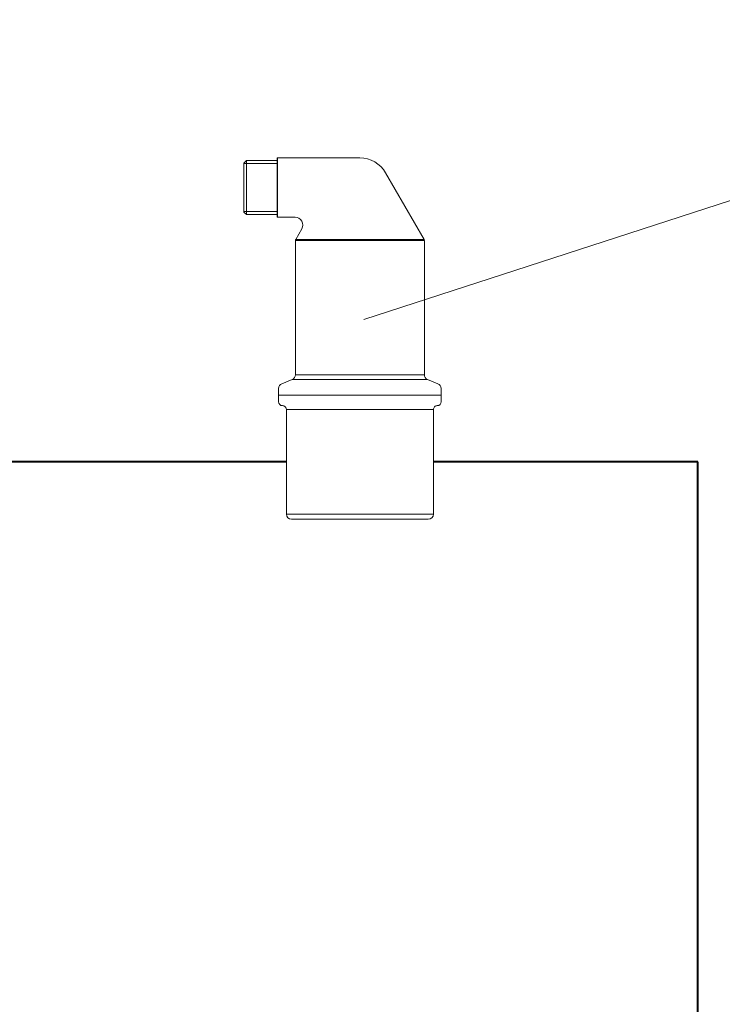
# Model space of a CAD drawing. Header units: millimetres. Extents: x 170 to 590, y -13 to 284.
# Tile 4 of 11: x 281.36 to 285.94, y 174.11 to 180.52. Entities that reach past the tile are written whole.
import ezdxf

# ---------------------------------------------------------------- set-up
doc = ezdxf.new("R2010")
doc.units = ezdxf.units.MM
for name, color, linetype, lineweight in [('CO ZASILANIE', 1, 'Continuous', 40), ('LINIE CIENKIE', 7, 'Continuous', 15), ('URZĄDZENIA', 7, 'Continuous', 20)]:
    doc.layers.add(name, color=color, linetype=linetype, lineweight=lineweight)

# ---------------------------------------------------------------- blocks, each defined once
blk = doc.blocks.new('separator powietrza')
at = {"color": 7, "ltscale": 0.0353553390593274}
for p, q in [((-1824.198613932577, -648.3775225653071), (-1824.168613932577, -648.3475225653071)), ((-1824.198613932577, -648.9461730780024), (-1824.168613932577, -648.9761730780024))]:
    blk.add_line(p, q, dxfattribs=at)
at = {"color": 7, "ltscale": 0.2369377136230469}
for p, q in [((-1824.198613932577, -648.3775225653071), (-1824.198613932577, -648.6618478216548)), ((-1824.198613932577, -648.6618478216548), (-1824.198613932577, -648.9461730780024))]:
    blk.add_line(p, q, dxfattribs=at)
at = {"color": 7, "ltscale": 0.025}
for p, q in [((-1824.198613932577, -648.3823830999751), (-1824.168613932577, -648.3823830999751)), ((-1824.198613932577, -648.9413125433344), (-1824.168613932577, -648.9413125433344))]:
    blk.add_line(p, q, dxfattribs=at)
at = {"color": 7, "ltscale": 0.2619377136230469}
for p, q in [((-1824.168613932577, -648.3475225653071), (-1824.168613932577, -648.6618478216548)), ((-1823.811614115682, -648.3475225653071), (-1823.811614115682, -648.6618478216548)), ((-1824.168613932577, -648.6618478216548), (-1824.168613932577, -648.9761730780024)), ((-1823.811614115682, -648.6618478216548), (-1823.811614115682, -648.9761730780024)), ((-1823.808613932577, -648.6618478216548), (-1823.808613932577, -648.9761730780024))]:
    blk.add_line(p, q, dxfattribs=at)
at = {"color": 7, "ltscale": 0.2974998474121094}
for p, q in [((-1823.811614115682, -648.3475225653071), (-1824.168613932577, -648.3475225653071)), ((-1824.168613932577, -648.3823830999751), (-1823.811614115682, -648.3823830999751)), ((-1824.168613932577, -648.9413125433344), (-1823.811614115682, -648.9413125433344)), ((-1823.811614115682, -648.9761730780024), (-1824.168613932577, -648.9761730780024))]:
    blk.add_line(p, q, dxfattribs=at)
at = {"color": 7, "ltscale": 0.0025001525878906}
for p, q in [((-1823.811614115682, -648.3823830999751), (-1823.808613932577, -648.3823830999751)), ((-1823.811614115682, -648.9413125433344), (-1823.808613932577, -648.9413125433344))]:
    blk.add_line(p, q, dxfattribs=at)
at = {"color": 7, "ltscale": 0.2849998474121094}
for p, q in [((-1823.808613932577, -648.3198480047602), (-1823.808613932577, -648.6618478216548)), ((-1823.808613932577, -648.6618478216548), (-1823.808613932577, -649.0038476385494))]:
    blk.add_line(p, q, dxfattribs=at)
at = {"color": 7, "ltscale": 0.2619354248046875}
blk.add_line((-1823.808613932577, -648.3475253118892), (-1823.808613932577, -648.6618478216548), dxfattribs=at)
at = {"color": 7, "ltscale": 0.2875}
for p, q in [((-1823.805613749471, -648.3168478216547), (-1823.805613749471, -648.6618478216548)), ((-1823.805613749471, -648.6618478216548), (-1823.805613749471, -649.0068478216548))]:
    blk.add_line(p, q, dxfattribs=at)
at = {"color": 7}
for p, q in [((-1822.848613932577, -648.3168478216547), (-1823.805613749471, -648.3168478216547)), ((-1822.549835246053, -648.4893478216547), (-1822.102633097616, -649.2639242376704)), ((-1823.598613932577, -649.2789242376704), (-1822.190427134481, -649.2789242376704)), ((-1823.598613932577, -649.2789242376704), (-1823.598613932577, -650.8368478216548)), ((-1823.594594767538, -649.2639242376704), (-1822.193954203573, -649.2639242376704)), ((-1822.098613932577, -649.2789242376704), (-1822.098613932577, -650.8368478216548)), ((-1823.635912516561, -650.892387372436), (-1822.157694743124, -650.892387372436)), ((-1823.598613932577, -650.8368478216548), (-1822.190427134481, -650.8368478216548)), ((-1822.848613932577, -651.0768478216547), (-1823.790613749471, -651.0768478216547)), ((-1823.790613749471, -651.0768478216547), (-1822.021931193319, -651.0768478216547)), ((-1821.906614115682, -651.0768478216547), (-1822.848613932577, -651.0768478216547)), ((-1821.993613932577, -651.2418478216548), (-1823.59894718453, -651.2418478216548)), ((-1821.993613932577, -652.4568478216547), (-1823.59894718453, -652.4568478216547)), ((-1822.053613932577, -652.5168478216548), (-1823.546292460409, -652.5168478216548))]:
    blk.add_line(p, q, dxfattribs=at)
at = {"color": 7, "ltscale": 0.1696311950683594}
blk.add_line((-1823.602056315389, -649.0068478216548), (-1823.805613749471, -649.0068478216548), dxfattribs=at)
at = {"color": 7, "ltscale": 0.1174681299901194}
blk.add_line((-1823.524113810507, -649.1418478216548), (-1823.594594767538, -649.2639242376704), dxfattribs=at)
at = {"color": 7, "ltscale": 0.0761009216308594}
blk.add_line((-1822.193954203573, -649.2639242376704), (-1822.102633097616, -649.2639242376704), dxfattribs=at)
at = {"color": 7, "ltscale": 0.0765110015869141}
for p, q in [((-1822.190427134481, -649.2789242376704), (-1822.098613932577, -649.2789242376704)), ((-1822.190427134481, -650.8368478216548), (-1822.098613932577, -650.8368478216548))]:
    blk.add_line(p, q, dxfattribs=at)
at = {"color": 7, "ltscale": 0.1083939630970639}
blk.add_line((-1823.635912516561, -650.892387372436), (-1823.756315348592, -650.941602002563), dxfattribs=at)
at = {"color": 7, "ltscale": 0.0803157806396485}
blk.add_line((-1822.157694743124, -650.892387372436), (-1822.061315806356, -650.892387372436), dxfattribs=at)
at = {"color": 7, "ltscale": 0.1083946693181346}
blk.add_line((-1822.061315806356, -650.892387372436), (-1821.940912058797, -650.941602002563), dxfattribs=at)
at = {"color": 7, "ltscale": 0.0639217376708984}
for p, q in [((-1823.793613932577, -650.9971415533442), (-1823.793613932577, -651.0738476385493)), ((-1821.903613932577, -650.9971415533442), (-1821.903613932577, -651.0738476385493))]:
    blk.add_line(p, q, dxfattribs=at)
at = {"color": 7, "ltscale": 0.0599998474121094}
for p, q in [((-1823.793613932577, -651.1518478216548), (-1823.793613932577, -651.0798480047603)), ((-1821.903613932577, -651.1518478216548), (-1821.903613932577, -651.0798480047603))]:
    blk.add_line(p, q, dxfattribs=at)
at = {"color": 7, "ltscale": 0.0960975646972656}
blk.add_line((-1822.021931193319, -651.0768478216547), (-1821.906614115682, -651.0768478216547), dxfattribs=at)
at = {"color": 7, "ltscale": 0.0872222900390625}
for p, q in [((-1823.59894718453, -651.2418478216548), (-1823.703613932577, -651.2418478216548)), ((-1823.59894718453, -652.4568478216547), (-1823.703613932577, -652.4568478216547))]:
    blk.add_line(p, q, dxfattribs=at)
at = {"color": 7, "ltscale": 0.2625}
for p, q in [((-1823.703613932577, -652.4568478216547), (-1823.703613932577, -651.2418478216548)), ((-1821.993613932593, -652.4568478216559), (-1821.993613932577, -651.2418478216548))]:
    blk.add_line(p, q, dxfattribs=at)
at = {"color": 7, "ltscale": 0.0811012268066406}
blk.add_line((-1823.546292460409, -652.5168478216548), (-1823.643613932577, -652.5168478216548), dxfattribs=at)
at = {"color": 7}
for centre, radius, start, end in [((-1823.811616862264, -648.344520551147), 0.003002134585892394, 270.0460851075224, 359.9539142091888), ((-1823.805611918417, -648.3198498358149), 0.003002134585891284, 90.04608411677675, 179.9539192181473), ((-1822.848613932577, -648.6618478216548), 0.3449999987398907, 29.9999983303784, 90.00000008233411), ((-1823.811616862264, -648.9791750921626), 0.003002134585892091, 0.0460807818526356, 89.95391588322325), ((-1823.805611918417, -649.0038458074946), 0.003002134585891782, 180.0460857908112, 269.9539148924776), ((-1823.602056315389, -649.0968478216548), 0.0900000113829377, 330.0000103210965, 89.999992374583), ((-1823.568613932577, -649.2789242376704), 0.03000000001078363, 150.0000016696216, 180.0000025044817), ((-1822.128613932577, -649.2789242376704), 0.03000000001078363, 359.9999974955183, 29.9999983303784), ((-1823.733613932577, -650.9971415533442), 0.06000000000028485, 112.2322777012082, 180.0000025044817), ((-1823.658613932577, -650.8368478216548), 0.05999999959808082, 292.2322743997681, 359.9999974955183), ((-1822.038613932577, -650.8368478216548), 0.05999999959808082, 180.0000025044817, 247.7677256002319), ((-1821.963613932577, -650.9971415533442), 0.06000000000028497, 359.9999974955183, 67.76772229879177), ((-1823.790611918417, -651.073845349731), 0.003002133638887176, 180.0460653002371, 269.9539285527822), ((-1823.790611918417, -651.0798502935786), 0.003002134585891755, 90.04608411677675, 179.9539192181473), ((-1823.748613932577, -651.1518478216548), 0.04499999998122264, 180.0000025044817, 269.9999949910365), ((-1821.948613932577, -651.1518478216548), 0.04499999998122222, 270.0000050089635, 359.9999974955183), ((-1821.906616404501, -651.073845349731), 0.003002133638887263, 270.0460714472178, 359.953934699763), ((-1821.906616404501, -651.0798502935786), 0.003002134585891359, 0.0460807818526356, 89.95391588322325), ((-1823.748613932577, -651.2418478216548), 0.0450000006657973, 359.9999974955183, 89.99999926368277), ((-1821.948613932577, -651.2418478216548), 0.04500000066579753, 90.00000073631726, 180.0000025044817), ((-1823.643613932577, -652.4568478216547), 0.05999999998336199, 180.0000025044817, 269.9999949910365), ((-1822.053613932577, -652.4568478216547), 0.05999999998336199, 270.0000050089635, 359.9999974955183)]:
    blk.add_arc(centre, radius, start, end, dxfattribs=at)

msp = doc.modelspace()

# ---------------------------------------------------------------- linework, layer by layer
at = {"layer": 'CO ZASILANIE'}
for p, q in [((283.0989815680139, 177.6392084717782), (276.9869060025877, 177.6392084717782)), ((285.7784616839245, 177.6392084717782), (284.0565815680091, 177.6392084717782)), ((285.7784616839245, 153.19236784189), (285.7784616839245, 177.6392084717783))]:
    msp.add_line(p, q, dxfattribs=at)
at = {"layer": 'LINIE CIENKIE'}
msp.add_lwpolyline([(283.6038000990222, 178.5654461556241), (289.6152083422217, 180.5171691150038), (292.4612970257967, 180.5171691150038)], dxfattribs=at)

# ---------------------------------------------------------------- block references
at = {"layer": 'URZĄDZENIA', "xscale": 0.5599999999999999, "yscale": 0.5599999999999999, "zscale": 0.5599999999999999}
msp.add_blockref('separator powietrza', (1304.373005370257, 542.6748432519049), dxfattribs=at)

doc.saveas('drawing.dxf')
